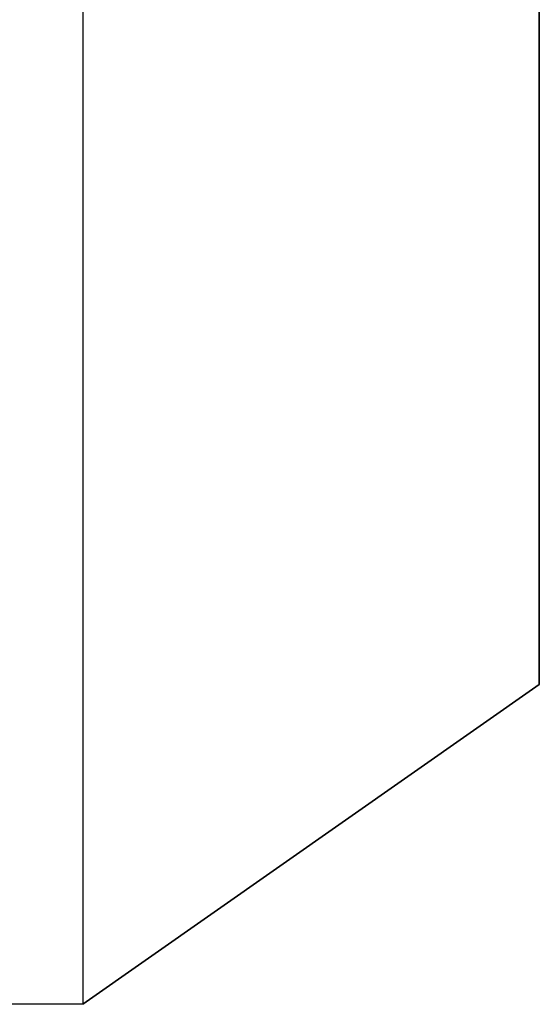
# Model space of a CAD drawing. Header units: millimetres. Extents: x 11359 to 209982, y 9392 to 44475.
# Tile 27 of 32: x 149773 to 151199, y 36362 to 39064. Entities that reach past the tile are written whole.
import ezdxf

# ---------------------------------------------------------------- set-up
doc = ezdxf.new("R2010")
doc.units = ezdxf.units.MM
doc.layers.add('Obudowa', color=7, linetype='Continuous')

msp = doc.modelspace()

# ---------------------------------------------------------------- linework, layer by layer
for p, q in [((151199.1, 37239.5, -49479680), (151199.1, 40239.5, -49479680)), ((149945.8, 36361.9, -49479680), (151199.1, 37239.5, -49479680))]:
    msp.add_line(p, q)
at = {"layer": 'Obudowa'}
for p, q in [((151199.1, 40239.5, -31956992), (151199.1, 37239.5, -31956992)), ((151199.1, 37239.5, -31956992), (149945.8, 36361.9, -31956992))]:
    msp.add_line(p, q, dxfattribs=at)
at = {"layer": 'Obudowa', "elevation": 530767872}
msp.add_lwpolyline([(149945.8, 39361.9), (149945.8, 39361.9), (149945.8, 36361.9), (142785.8, 36361.9), (142785.8, 39361.9), (149945.8, 39361.9)], dxfattribs=at)

doc.saveas('drawing.dxf')
